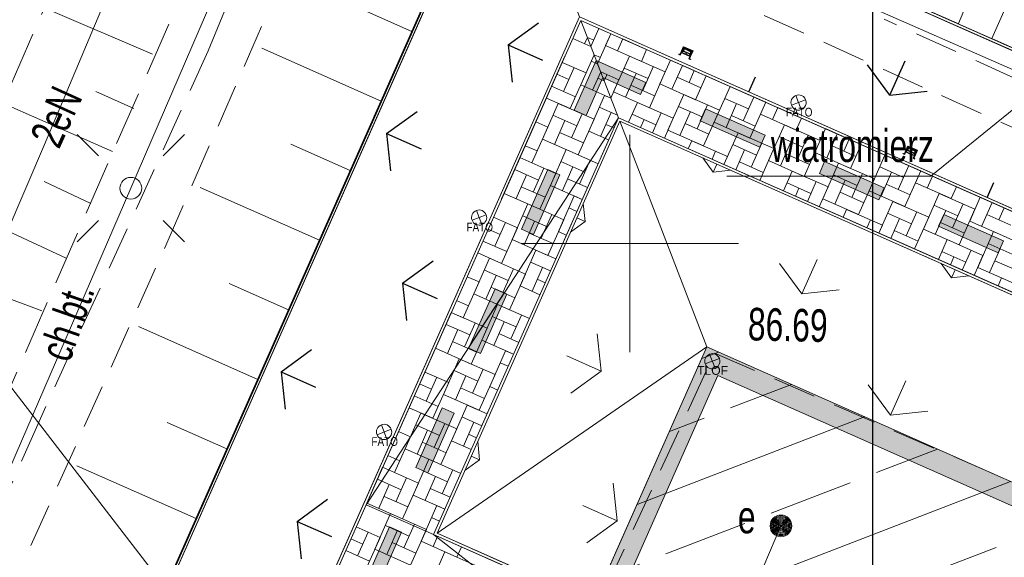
# Model space of a CAD drawing. Header units: metres. Extents: x -1013 to 1491576, y -5789570 to 1032.
# Tile 25 of 62: x -16 to 7, y 7 to 20. Entities that reach past the tile are written whole.
import ezdxf
from ezdxf.xclip import XClip

# ---------------------------------------------------------------- set-up
doc = ezdxf.new("R2010")
doc.units = ezdxf.units.M
doc.header["$MEASUREMENT"] = 0
doc.header["$XCLIPFRAME"] = 0
for name, pattern in [('2_BUBZ02', [1.75, 1.25, -0.5]), ('2_KTCR02', [1.5, 1, -0.5]), ('Kropki i Kreski', [7.2, 3.6, -1.8, 0, -1.8])]:
    doc.linetypes.add(name, pattern=pattern)
doc.layers.add('130-Z Teren', color=7, linetype='Continuous')
doc.layers.add('700-L Mapa 1_1000 dwg', color=7, linetype='Continuous')
for name, color, linetype, lineweight in [('130-Z Teren1', 7, 'Continuous', 13), ('130-Z Teren114', 113, 'Continuous', 25), ('130-Z Teren21', 37, 'Continuous', 5), ('130-Z Teren252', 70, 'Continuous', 13), ('130-Z Teren69', 41, 'Continuous', 13), ('130-Z Teren93', 254, 'Continuous', 13), ('130-Z Teren94', 9, 'Continuous', 13), ('310-W Oświetlenie1', 7, 'Continuous', 13), ('310-W Oświetlenie85', 1, 'Continuous', 25), ('450-K Belki21', 37, 'Continuous', 5), ('450-K Belki69', 41, 'Continuous', 13), ('703-L Płaszczyzny podejścia 2D3', 152, 'Continuous', 30), ('704-L Płaszczyzny podejścia 3D2', 4, 'Continuous', 20), ('704-L Płaszczyzny podejścia 3D38', 171, 'Continuous', 35), ('708-L Opisy_ numeracja obiektów85', 1, 'Continuous', 25), ('720-L Oznakowanie lądowiska1', 7, 'Continuous', 13), ('720-L Oznakowanie lądowiska253', 2, 'Continuous', 13), ('720-L Oznakowanie lądowiska91', 255, 'Continuous', 13), ('720-L Oznakowanie lądowiska94', 9, 'Continuous', 13), ('810-G Ogólne2', 4, 'Continuous', 20), ('ex_02_DXF_MZ_5_BUBZ_D_L_17', 9, 'Continuous', 18), ('ex_02_DXF_MZ_5_Dzialki7', 9, 'Continuous', 18), ('ex_02_DXF_MZ_5_KTCR_D_L_17', 9, 'Continuous', 18), ('ex_02_DXF_MZ_5_KTCR_E_T_17', 9, 'Continuous', 18), ('ex_02_DXF_MZ_5_Podzial_sekcyjny_krzyze7', 9, 'Continuous', 18), ('ex_02_DXF_MZ_5_RTPW_T_17', 9, 'Continuous', 18), ('ex_02_DXF_MZ_5_SUPE_D_L_31', 9, 'Continuous', 18), ('ex_02_DXF_MZ_5_SUPE_E_T_31', 9, 'Continuous', 18), ('ex_02_DXF_MZ_5_SUSM_D_T_07', 9, 'Continuous', 18), ('ex_02_DXF_MZ_5_SUSM_D_T_37', 9, 'Continuous', 18), ('ex_02_DXF_MZ_5_SUUE_D_T_97', 9, 'Continuous', 18), ('ex_02_DXF_MZ_5_SUUE_E_T_87', 9, 'Continuous', 18), ('ex_02_DXF_MZ_5_SUUI_E_T_37', 9, 'Continuous', 18)]:
    doc.layers.add(name, color=color, linetype=linetype, lineweight=lineweight)
doc.styles.add('STYL_AUTOMATYCZNY_1', font='arial.ttf', dxfattribs={"width": 0.7})
doc.styles.add('STYL_AUTOMATYCZNY_2', font='arial.ttf')
doc.styles.add('STYL_AUTOMATYCZNY_3', font='ARIALN.TTF')

# ---------------------------------------------------------------- blocks, each defined once
blk = doc.blocks.new('Rysunek_1_5', base_point=(-7447251.91, -5789835.327))
at = {"layer": 'ex_02_DXF_MZ_5_BUBZ_D_L_17', "color": 9, "linetype": '2_BUBZ02', "lineweight": 18}
for p, q in [((-17.546, 15.132), (-11.281, 29.568)), ((-22.82, -3.876), (-9.558, 26.527)), ((-9.558, 26.527), (30.427, 8.666))]:
    blk.add_line(p, q, dxfattribs=at)
at = {"layer": 'ex_02_DXF_MZ_5_BUBZ_D_L_17', "color": 9, "linetype": 'Continuous', "lineweight": 18}
for p, q in [((5.652, 19.74), (6.238, 21.107)), ((-12.895, 19.03), (-15.355, 20.086)), ((-13.329, 17.784), (-14.2, 18.169)), ((-13.816, 16.792), (-16.328, 17.899)), ((-14.319, 15.596), (-15.395, 16.1)), ((-14.889, 14.331), (-17.401, 15.506)), ((-15.442, 13.118), (-16.501, 13.519))]:
    blk.add_line(p, q, dxfattribs=at)
at = {"layer": 'ex_02_DXF_MZ_5_Dzialki7', "color": 9, "linetype": 'Continuous', "lineweight": 18}
blk.add_line((-28.59, 27.463), (-4.54, -3.697), dxfattribs=at)
at = {"layer": 'ex_02_DXF_MZ_5_KTCR_D_L_17', "color": 9, "linetype": '2_KTCR02', "lineweight": 18}
for p, q in [((-8.99, 25.584), (-11.616, 19.106)), ((-12.593, 14.629), (-8.381, 24.253)), ((-8.381, 24.253), (5.263, 18.08)), ((20.622, 12.273), (3.942, 19.842)), ((-11.616, 19.106), (-15.508, 10.574)), ((5.263, 18.08), (28.122, 7.801)), ((-20.617, -3.226), (-12.593, 14.629)), ((-6.234, -1.446), (0.041, 12.149)), ((0.041, 12.149), (13.604, 6.274)), ((-15.508, 10.574), (-19.318, 1.961))]:
    blk.add_line(p, q, dxfattribs=at)
at = {"layer": 'ex_02_DXF_MZ_5_Podzial_sekcyjny_krzyze7', "color": 9, "linetype": 'Continuous', "lineweight": 18}
for p, q in [((-1.91, 12.173), (-1.91, 17.173)), ((-4.41, 14.673), (0.59, 14.673))]:
    blk.add_line(p, q, dxfattribs=at)
at = {"layer": 'ex_02_DXF_MZ_5_SUPE_D_L_31', "color": 9, "linetype": 'Continuous', "lineweight": 18}
for p, q in [((-13.397, 15.945), (-9.067, 26.007)), ((-15.384, 16.951), (-13.043, 22.518)), ((0.807, 21.356), (10.176, 17.241)), ((-16.269, 14.885), (-15.384, 16.951)), ((-17.717, 5.954), (-13.397, 15.945)), ((-0.034, 4.418), (1.569, 8.17))]:
    blk.add_line(p, q, dxfattribs=at)
at = {"layer": 'ex_02_DXF_MZ_5_SUSM_D_T_07', "color": 9, "linetype": 'Continuous', "lineweight": 18}
for p, q in [((-14.139, 16.688), (-14.634, 17.183)), ((-12.654, 16.688), (-12.159, 17.183)), ((-14.139, 15.203), (-14.634, 14.708)), ((-12.654, 15.203), (-12.159, 14.708))]:
    blk.add_line(p, q, dxfattribs=at)
at = {"layer": 'ex_02_DXF_MZ_5_SUSM_D_T_37', "color": 9, "linetype": 'Continuous', "lineweight": 18}
blk.add_circle((-13.397, 15.945), 0.25, dxfattribs=at)
at = {"layer": 'ex_02_DXF_MZ_5_SUUE_D_T_97', "color": 9, "linetype": 'Continuous', "lineweight": 18}
for radius in [0.25, 0.225, 0.2, 0.175, 0.15, 0.125, 0.1, 0.075, 0.05, 0.025, 0.00715]:
    blk.add_circle((1.569, 8.17), radius, dxfattribs=at)
at = {"layer": 'ex_02_DXF_MZ_5_SUUI_E_T_37', "color": 9, "linetype": 'Continuous', "lineweight": 18}
for p in [(12.083, 21.965), (0.324, 16.226)]:
    blk.add_line(p, (5.019, 16.226), dxfattribs=at)
at = {"layer": 'ex_02_DXF_MZ_5_KTCR_E_T_17', "color": 9, "linetype": 'Continuous', "lineweight": 18, "insert": (-15.159, 12.027), "char_height": 0.75, "attachment_point": 4, "rotation": 70.6924, "style": 'STYL_AUTOMATYCZNY_1'}
blk.add_mtext('\\A1;{\\pql;\\fArial|b0|i0|c238|p0;\\W0.700000;ch.bt.}', dxfattribs=at)
at = {"layer": 'ex_02_DXF_MZ_5_RTPW_T_17', "color": 9, "linetype": 'Continuous', "lineweight": 18, "insert": (0.8, 12.434), "char_height": 0.75, "attachment_point": 7, "rotation": 358.683, "style": 'STYL_AUTOMATYCZNY_1'}
blk.add_mtext('\\A1;{\\pql;\\fArial|b0|i0|c238|p0;\\W0.700000;86.69}', dxfattribs=at)
at = {"layer": 'ex_02_DXF_MZ_5_SUPE_E_T_31', "color": 9, "linetype": 'Continuous', "lineweight": 18, "insert": (-15.389, 16.977), "char_height": 0.75, "attachment_point": 4, "rotation": 65.5731, "style": 'STYL_AUTOMATYCZNY_1'}
blk.add_mtext('\\A1;{\\pql;\\fArial|b0|i0|c238|p0;\\W0.700000;2eN }', dxfattribs=at)
at = {"layer": 'ex_02_DXF_MZ_5_SUUE_E_T_87', "color": 9, "linetype": 'Continuous', "lineweight": 18, "insert": (0.577, 8.368), "char_height": 0.75, "attachment_point": 4, "style": 'STYL_AUTOMATYCZNY_1'}
blk.add_mtext('\\A1;{\\pql;\\fArial|b0|i0|c238|p0;\\W0.700000;e}', dxfattribs=at)
at = {"layer": 'ex_02_DXF_MZ_5_SUUI_E_T_37', "color": 9, "linetype": 'Continuous', "lineweight": 18, "insert": (1.339, 16.539), "char_height": 0.75, "attachment_point": 7, "style": 'STYL_AUTOMATYCZNY_1'}
blk.add_mtext('\\A1;{\\pql;\\fArial|b0|i0|c238|p0;\\W0.700000;wiatromierz}', dxfattribs=at)
blk = doc.blocks.new('*X4')
at = {"layer": '130-Z Teren93', "color": 254, "linetype": 'Continuous', "lineweight": 13}
for p, q in [((-2.62, 19.626), (-2.806, 19.207)), ((-2.346, 19.504), (-2.653, 18.811)), ((-2.346, 19.504), (-2.468, 19.23)), ((-2.742, 19.352), (-2.886, 19.416)), ((-2.193, 19.108), (-2.072, 19.383)), ((-2.072, 19.383), (-1.523, 19.14)), ((-1.645, 18.865), (-2.468, 19.23)), ((-1.523, 19.14), (-1.645, 18.865)), ((-2.734, 19.02), (-2.589, 18.956)), ((-1.919, 18.987), (-2.284, 18.164)), ((-1.919, 18.987), (-1.096, 18.622)), ((-0.975, 18.897), (-1.218, 18.348)), ((-0.426, 18.654), (-0.975, 18.897)), ((-2.581, 18.624), (-2.162, 18.438)), ((-1.492, 18.47), (-2.041, 18.713)), ((-2.009, 18.043), (-1.766, 18.591)), ((-1.371, 18.744), (-1.614, 18.195)), ((-1.096, 18.622), (-1.461, 17.799)), ((-0.944, 18.227), (-0.7, 18.775)), ((-0.426, 18.654), (-0.548, 18.379)), ((-2.436, 18.56), (-2.5, 18.416)), ((-2.162, 18.438), (-2.348, 18.02)), ((-0.822, 18.501), (-0.273, 18.258)), ((-0.152, 18.532), (-0.395, 17.983)), ((0.671, 18.167), (-0.152, 18.532)), ((-1.461, 17.799), (-2.284, 18.164)), ((-1.888, 18.317), (-1.339, 18.074)), ((-0.395, 17.983), (-1.218, 18.348)), ((0.397, 18.289), (0.032, 17.466)), ((0.397, 18.289), (1.22, 17.924)), ((-1.735, 17.921), (-1.938, 17.464)), ((-1.735, 17.921), (-0.912, 17.556)), ((-0.669, 18.105), (-1.034, 17.282)), ((-0.669, 18.105), (0.154, 17.74)), ((0.824, 17.772), (0.275, 18.015)), ((0.945, 18.046), (0.702, 17.497)), ((1.22, 17.924), (0.855, 17.101)), ((1.22, 17.924), (1.098, 17.65)), ((-0.242, 17.588), (-0.791, 17.831)), ((-0.76, 17.161), (-0.517, 17.709)), ((-0.121, 17.862), (-0.364, 17.313)), ((0.154, 17.74), (-0.211, 16.918)), ((0.306, 17.345), (0.549, 17.893)), ((1.372, 17.528), (1.494, 17.803)), ((1.494, 17.803), (2.042, 17.56)), ((-1.308, 17.404), (-1.857, 17.647)), ((-1.663, 17.342), (-1.582, 17.525)), ((-1.187, 17.678), (-1.389, 17.221)), ((-0.912, 17.556), (-1.115, 17.099)), ((0.855, 17.101), (0.032, 17.466)), ((0.428, 17.619), (0.976, 17.376)), ((1.921, 17.285), (1.098, 17.65)), ((2.042, 17.56), (1.921, 17.285)), ((-0.211, 16.918), (-1.034, 17.282)), ((-0.638, 17.435), (-0.089, 17.192)), ((1.647, 17.407), (1.282, 16.584)), ((1.647, 17.407), (2.469, 17.042)), ((2.591, 17.317), (2.348, 16.768)), ((3.139, 17.074), (2.591, 17.317)), ((-0.485, 17.039), (-0.566, 16.856)), ((-0.485, 17.039), (0.338, 16.674)), ((0.581, 17.223), (0.257, 16.492)), ((0.581, 17.223), (1.403, 16.858)), ((2.074, 16.89), (1.525, 17.133)), ((1.556, 16.463), (1.799, 17.011)), ((2.195, 17.164), (1.952, 16.615)), ((2.469, 17.042), (2.105, 16.219)), ((2.622, 16.647), (2.865, 17.195)), ((3.139, 17.074), (3.018, 16.799)), ((0.063, 16.796), (-0.018, 16.613)), ((1.008, 16.706), (0.459, 16.949)), ((0.531, 16.37), (0.733, 16.827)), ((1.129, 16.98), (0.886, 16.431)), ((1.403, 16.858), (1.079, 16.127)), ((2.744, 16.921), (3.292, 16.678)), ((3.414, 16.952), (3.171, 16.403)), ((4.237, 16.587), (3.414, 16.952)), ((0.338, 16.674), (0.257, 16.492)), ((0.612, 16.553), (1.16, 16.31)), ((2.105, 16.219), (1.282, 16.584)), ((1.678, 16.737), (2.226, 16.494)), ((3.171, 16.403), (2.348, 16.768)), ((3.962, 16.709), (3.598, 15.886)), ((3.962, 16.709), (4.785, 16.344)), ((1.83, 16.341), (1.628, 15.884)), ((1.83, 16.341), (2.653, 15.976)), ((2.896, 16.525), (2.532, 15.702)), ((2.896, 16.525), (3.719, 16.16)), ((4.389, 16.192), (3.841, 16.435)), ((4.511, 16.466), (4.268, 15.917)), ((4.785, 16.344), (4.42, 15.521)), ((4.785, 16.344), (4.664, 16.07)), ((2.379, 16.098), (2.176, 15.641)), ((3.323, 16.008), (2.775, 16.251)), ((2.806, 15.581), (3.049, 16.129)), ((3.445, 16.282), (3.202, 15.733)), ((3.719, 16.16), (3.355, 15.338)), ((3.872, 15.765), (4.115, 16.313)), ((4.938, 15.948), (5.059, 16.223)), ((5.059, 16.223), (5.608, 15.98)), ((2.257, 15.824), (1.709, 16.067)), ((1.902, 15.762), (1.983, 15.945)), ((2.653, 15.976), (2.451, 15.519)), ((4.42, 15.521), (3.598, 15.886)), ((3.993, 16.039), (4.542, 15.796)), ((5.486, 15.705), (4.664, 16.07)), ((5.608, 15.98), (5.486, 15.705)), ((3.355, 15.338), (2.532, 15.702)), ((2.928, 15.855), (3.476, 15.612)), ((4.146, 15.643), (3.822, 14.912)), ((4.146, 15.643), (4.969, 15.278)), ((5.212, 15.827), (4.848, 15.004)), ((5.212, 15.827), (6.035, 15.462)), ((6.157, 15.737), (5.913, 15.188)), ((6.705, 15.494), (6.157, 15.737)), ((3.08, 15.459), (2.999, 15.276)), ((3.08, 15.459), (3.903, 15.094)), ((5.639, 15.31), (5.091, 15.553)), ((5.122, 14.883), (5.365, 15.431)), ((5.761, 15.584), (5.518, 15.035)), ((6.035, 15.462), (5.67, 14.639)), ((6.188, 15.067), (6.431, 15.615)), ((6.705, 15.494), (6.584, 15.219)), ((3.629, 15.216), (3.548, 15.033)), ((4.573, 15.126), (4.025, 15.369)), ((4.096, 14.79), (4.299, 15.247)), ((4.695, 15.4), (4.452, 14.851)), ((4.969, 15.278), (4.645, 14.547)), ((6.736, 14.823), (5.913, 15.188)), ((6.309, 15.341), (6.858, 15.098)), ((3.903, 15.094), (3.822, 14.912)), ((4.177, 14.973), (4.726, 14.73)), ((5.67, 14.639), (4.848, 15.004)), ((5.243, 15.157), (5.792, 14.914)), ((5.396, 14.761), (5.194, 14.304)), ((5.396, 14.761), (6.219, 14.396)), ((6.462, 14.945), (6.097, 14.122)), ((6.462, 14.945), (7.285, 14.58)), ((5.945, 14.518), (5.742, 14.061)), ((6.889, 14.428), (6.34, 14.671)), ((6.372, 14.001), (6.615, 14.549)), ((5.823, 14.244), (5.275, 14.487)), ((5.468, 14.182), (5.549, 14.365)), ((6.219, 14.396), (6.016, 13.939)), ((6.92, 13.758), (6.097, 14.122)), ((6.493, 14.275), (7.042, 14.032)), ((6.646, 13.879), (6.565, 13.696)), ((6.646, 13.879), (7.469, 13.514))]:
    blk.add_line(p, q, dxfattribs=at)
blk = doc.blocks.new('*X6')
at = {"layer": '130-Z Teren93', "color": 254, "linetype": 'Continuous', "lineweight": 13}
for p, q in [((-2.806, 19.207), (-3.225, 19.393)), ((-2.886, 19.416), (-2.95, 19.271)), ((-2.919, 18.601), (-3.468, 18.844)), ((-3.041, 18.327), (-2.734, 19.02)), ((-2.797, 18.875), (-2.653, 18.811)), ((-3.436, 18.174), (-3.193, 18.723)), ((-2.919, 18.601), (-3.284, 17.778)), ((-2.581, 18.624), (-2.766, 18.205)), ((-3.589, 18.57), (-3.315, 18.448)), ((-2.5, 18.416), (-2.645, 18.48)), ((-3.162, 18.053), (-3.711, 18.296)), ((-2.348, 18.02), (-3.041, 18.327)), ((-3.284, 17.778), (-3.832, 18.021)), ((-2.857, 17.261), (-2.492, 18.084)), ((-2.348, 18.02), (-2.492, 18.084)), ((-3.923, 17.077), (-3.558, 17.9)), ((-2.735, 17.535), (-3.558, 17.9)), ((-2.614, 17.809), (-2.195, 17.624)), ((-2.339, 17.688), (-2.582, 17.139)), ((-3.801, 17.351), (-4.075, 17.473)), ((-3.679, 17.626), (-3.131, 17.382)), ((-3.405, 17.504), (-3.648, 16.955)), ((-3.252, 17.108), (-3.009, 17.657)), ((-2.735, 17.535), (-3.1, 16.712)), ((-3.801, 17.351), (-4.166, 16.528)), ((-2.978, 16.987), (-3.527, 17.23)), ((-2.4, 17.058), (-2.857, 17.261)), ((-2.278, 17.333), (-2.461, 17.414)), ((-3.1, 16.712), (-3.923, 17.077)), ((-4.044, 16.803), (-4.318, 16.924)), ((-3.739, 16.011), (-3.374, 16.834)), ((-2.643, 16.51), (-3.374, 16.834)), ((-4.805, 15.827), (-4.44, 16.65)), ((-3.617, 16.285), (-4.44, 16.65)), ((-4.166, 16.528), (-4.44, 16.65)), ((-3.496, 16.56), (-2.947, 16.317)), ((-3.069, 16.042), (-2.825, 16.591)), ((-4.561, 16.376), (-4.013, 16.133)), ((-4.134, 15.858), (-3.891, 16.407)), ((-3.221, 16.438), (-3.464, 15.89)), ((-4.287, 16.254), (-4.53, 15.706)), ((-3.617, 16.285), (-3.982, 15.462)), ((-2.886, 15.961), (-3.343, 16.164)), ((-3.86, 15.737), (-4.409, 15.98)), ((-3.007, 15.687), (-3.739, 16.011)), ((-3.982, 15.462), (-4.805, 15.827)), ((-3.555, 14.945), (-3.19, 15.768)), ((-3.007, 15.687), (-3.19, 15.768)), ((-4.621, 14.761), (-4.256, 15.584)), ((-3.433, 15.219), (-4.256, 15.584)), ((-3.312, 15.494), (-3.129, 15.413)), ((-4.499, 15.035), (-5.048, 15.279)), ((-4.377, 15.31), (-3.829, 15.067)), ((-4.103, 15.188), (-4.346, 14.64)), ((-3.95, 14.792), (-3.707, 15.341)), ((-3.433, 15.219), (-3.798, 14.397)), ((-5.169, 15.004), (-4.895, 14.883)), ((-5.016, 14.608), (-4.773, 15.157)), ((-4.499, 15.035), (-4.864, 14.213)), ((-3.798, 14.397), (-4.621, 14.761)), ((-3.676, 14.671), (-4.225, 14.914)), ((-3.372, 14.864), (-3.555, 14.945)), ((-4.742, 14.487), (-5.291, 14.73)), ((-4.437, 13.695), (-4.072, 14.518)), ((-3.615, 14.316), (-4.072, 14.518)), ((-5.503, 13.511), (-5.138, 14.334)), ((-4.864, 14.213), (-5.412, 14.456)), ((-4.315, 13.97), (-5.138, 14.334)), ((-5.259, 14.06), (-4.711, 13.817)), ((-4.832, 13.543), (-4.589, 14.091)), ((-4.194, 14.244), (-3.736, 14.041)), ((-3.919, 14.122), (-4.162, 13.574)), ((-5.381, 13.786), (-5.655, 13.907)), ((-4.985, 13.938), (-5.228, 13.39)), ((-4.315, 13.97), (-4.68, 13.147)), ((-3.858, 13.767), (-4.041, 13.848)), ((-5.381, 13.786), (-5.746, 12.963)), ((-4.558, 13.421), (-5.107, 13.664)), ((-3.98, 13.493), (-4.437, 13.695)), ((-4.68, 13.147), (-5.503, 13.511)), ((-5.624, 13.237), (-5.898, 13.359)), ((-5.319, 12.445), (-4.954, 13.268)), ((-4.223, 12.944), (-4.954, 13.268)), ((-6.385, 12.261), (-6.02, 13.084)), ((-5.197, 12.72), (-6.02, 13.084)), ((-5.746, 12.963), (-6.02, 13.084)), ((-5.076, 12.994), (-4.527, 12.751)), ((-4.649, 12.477), (-4.405, 13.025)), ((-6.141, 12.81), (-5.593, 12.567)), ((-5.714, 12.293), (-5.471, 12.841)), ((-5.197, 12.72), (-5.562, 11.897)), ((-4.801, 12.872), (-5.044, 12.324)), ((-5.867, 12.689), (-6.11, 12.14)), ((-4.466, 12.396), (-4.923, 12.598)), ((-5.562, 11.897), (-6.385, 12.261)), ((-5.44, 12.171), (-5.989, 12.414)), ((-4.587, 12.121), (-5.319, 12.445)), ((-6.201, 11.196), (-5.836, 12.018)), ((-5.013, 11.654), (-5.836, 12.018)), ((-5.135, 11.38), (-4.77, 12.202)), ((-4.587, 12.121), (-4.77, 12.202)), ((-4.892, 11.928), (-4.709, 11.847)), ((-6.079, 11.47), (-6.628, 11.713)), ((-6.596, 11.043), (-6.353, 11.591)), ((-5.957, 11.744), (-5.409, 11.501)), ((-5.683, 11.623), (-5.926, 11.074)), ((-5.53, 11.227), (-5.287, 11.775)), ((-5.013, 11.654), (-5.378, 10.831)), ((-6.749, 11.439), (-6.475, 11.317)), ((-6.079, 11.47), (-6.444, 10.647)), ((-5.256, 11.105), (-5.805, 11.348)), ((-4.952, 11.298), (-5.135, 11.38)), ((-6.322, 10.921), (-6.871, 11.164)), ((-5.378, 10.831), (-6.201, 11.196)), ((-6.444, 10.647), (-6.992, 10.89)), ((-6.017, 10.13), (-5.652, 10.953)), ((-5.195, 10.75), (-5.652, 10.953)), ((-7.083, 9.946), (-6.718, 10.769)), ((-5.895, 10.404), (-6.718, 10.769)), ((-5.774, 10.678), (-5.316, 10.476)), ((-6.839, 10.494), (-6.291, 10.251)), ((-6.412, 9.977), (-6.169, 10.525)), ((-5.499, 10.557), (-5.742, 10.008)), ((-6.961, 10.22), (-7.326, 9.397)), ((-6.961, 10.22), (-7.235, 10.342)), ((-6.565, 10.373), (-6.808, 9.824)), ((-5.895, 10.404), (-6.26, 9.581)), ((-5.438, 10.201), (-5.621, 10.282)), ((-6.138, 9.855), (-6.687, 10.098)), ((-5.56, 9.927), (-6.017, 10.13)), ((-7.204, 9.671), (-7.478, 9.793)), ((-6.26, 9.581), (-7.083, 9.946)), ((-6.899, 8.88), (-6.534, 9.703)), ((-5.803, 9.379), (-6.534, 9.703)), ((-7.965, 8.696), (-7.6, 9.519)), ((-6.777, 9.154), (-7.6, 9.519)), ((-7.326, 9.397), (-7.6, 9.519)), ((-6.656, 9.428), (-6.107, 9.185)), ((-6.381, 9.307), (-6.624, 8.758)), ((-6.229, 8.911), (-5.985, 9.46)), ((-7.721, 9.244), (-7.173, 9.001)), ((-7.447, 9.123), (-7.69, 8.574)), ((-7.294, 8.727), (-7.051, 9.276)), ((-6.777, 9.154), (-7.142, 8.331)), ((-7.02, 8.606), (-7.569, 8.849)), ((-6.167, 8.556), (-6.899, 8.88)), ((-6.046, 8.83), (-6.503, 9.033)), ((-7.142, 8.331), (-7.965, 8.696)), ((-6.715, 7.814), (-6.35, 8.637)), ((-6.167, 8.556), (-6.35, 8.637)), ((-7.781, 7.63), (-7.416, 8.453)), ((-6.593, 8.088), (-7.416, 8.453)), ((-7.538, 8.179), (-6.989, 7.935)), ((-7.11, 7.661), (-6.867, 8.21)), ((-6.472, 8.362), (-6.289, 8.281)), ((-7.659, 7.904), (-8.208, 8.147)), ((-8.176, 7.477), (-7.933, 8.026)), ((-7.263, 8.057), (-7.506, 7.508)), ((-6.593, 8.088), (-6.958, 7.265)), ((-8.329, 7.873), (-8.055, 7.752)), ((-7.659, 7.904), (-8.024, 7.081)), ((-6.836, 7.54), (-7.385, 7.783)), ((-5.892, 7.449), (-6.715, 7.814)), ((-6.336, 7.928), (-6.44, 7.692)), ((-7.902, 7.356), (-8.451, 7.599)), ((-6.958, 7.265), (-7.781, 7.63)), ((-6.531, 6.748), (-6.166, 7.571)), ((-5.343, 7.206), (-6.166, 7.571)), ((-5.787, 7.685), (-5.892, 7.449))]:
    blk.add_line(p, q, dxfattribs=at)

msp = doc.modelspace()

# ---------------------------------------------------------------- hatches: boundary and pattern name
at = {"layer": '130-Z Teren114', "linetype": 'Continuous', "lineweight": 25}
h = msp.add_hatch(dxfattribs=at)
h.set_pattern_fill('trawa_0001', color=113, style=0, pattern_type=2)
h.set_pattern_definition([(336.1, (-9.575, 8.27), (2.4308, 5.4856), [0.866, -2.5981]), (336.1, (-9.207, 4.825), (2.4308, 5.4856), [0.866, -2.5981]), (276.1, (-9.575, 8.27), (5.966, 0.6377), [0.866, -2.5981]), (276.1, (-6.408, 6.8664), (5.966, 0.6377), [0.866, -2.5981]), (36.1, (-9.575, 8.27), (-3.5352, 4.8479), [0.866, -2.5981]), (36.1, (-6.408, 6.8664), (-3.5352, 4.8479), [0.866, -2.5981])])
h.paths.add_polyline_path([(-13.814, -4.356), (-3.07, 19.891), (-4.765, 24.284), (-18.207, -6.051)])
h = msp.add_hatch(dxfattribs=at)
h.set_pattern_fill('trawa_0001', color=113, style=0, pattern_type=2)
h.set_pattern_definition([(66.1, (9.556, 15.652), (-5.4856, 2.4308), [0.866, -2.5981]), (66.1, (13.0004, 16.0203), (-5.4856, 2.4308), [0.866, -2.5981]), (6.1, (9.556, 15.652), (-0.6377, 5.966), [0.866, -2.5981]), (6.1, (10.959, 18.819), (-0.6377, 5.966), [0.866, -2.5981]), (126.1, (9.556, 15.652), (4.8479, 3.5352), [0.866, -2.5981]), (126.1, (10.959, 18.819), (4.8479, 3.5352), [0.866, -2.5981])])
h.paths.add_polyline_path([(-3.07, 19.891), (21.177, 9.146), (25.57, 10.841), (-4.765, 24.284)])
at = {"layer": '130-Z Teren252', "linetype": 'Continuous', "lineweight": 13}
h = msp.add_hatch(dxfattribs=at)
h.set_pattern_fill('trawa_0001', color=70, style=0, pattern_type=2)
h.set_pattern_definition([(156.1, (-5.004, 6.244), (2.4308, 5.4856), [0.866, -2.5981]), (156.1, (-5.372, 9.6886), (2.4308, 5.4856), [0.866, -2.598]), (96.1, (-5.004, 6.244), (5.966, 0.6377), [0.866, -2.5981]), (96.1, (-8.171, 7.6475), (5.966, 0.6377), [0.866, -2.5981]), (216.1, (-5.004, 6.244), (-3.5352, 4.848), [0.866, -2.5981]), (216.1, (-8.171, 7.6475), (-3.5352, 4.848), [0.866, -2.5981])])
h.paths.add_polyline_path([(-6.348, 7.999), (-2.746, 6.403), (-0.137, 12.291), (-2.143, 17.489)])
h = msp.add_hatch(dxfattribs=at)
h.set_pattern_fill('trawa_0001', color=70, style=0, pattern_type=2)
h.set_pattern_definition([(66.1, (7.53, 11.081), (-5.4856, 2.4308), [0.866, -2.5981]), (66.1, (10.975, 11.449), (-5.4856, 2.4308), [0.866, -2.5981]), (6.1, (7.53, 11.081), (-0.6377, 5.966), [0.866, -2.5981]), (6.1, (8.9336, 14.248), (-0.6377, 5.966), [0.866, -2.5981]), (126.1, (7.53, 11.081), (4.848, 3.5352), [0.866, -2.5981]), (126.1, (8.9336, 14.248), (4.848, 3.5352), [0.866, -2.5981])])
h.paths.add_polyline_path([(-0.137, 12.291), (13.577, 6.214), (18.775, 8.22), (-2.143, 17.489)])
at = {"layer": '130-Z Teren93', "linetype": 'Continuous', "lineweight": 13}
h = msp.add_hatch(dxfattribs=at)
h.set_pattern_fill('Beton_zbrojony_0001', color=254, style=0, pattern_type=2)
h.set_pattern_definition([(21.1, (3.6815, 2.3954), (-0.93603, 2.42567), []), (21.1, (3.2135, 3.6082), (-0.93603, 2.42567), [1.95, -0.65])])
h.paths.add_polyline_path([(-0.137, 12.291), (-3.175, 5.434), (-6.214, -1.423), (7.5, -7.5), (10.538, -0.643), (13.577, 6.214)])
at = {"layer": '720-L Oznakowanie lądowiska253', "linetype": 'Continuous', "lineweight": 13}
msp.add_hatch(color=2, dxfattribs=at).paths.add_polyline_path([(-3.175, 5.434), (-2.718, 5.231), (0.118, 11.631), (12.917, 5.959), (10.081, -0.44), (10.538, -0.643), (13.577, 6.214), (-0.137, 12.291)])
at = {"layer": '720-L Oznakowanie lądowiska91', "linetype": 'Continuous', "lineweight": 13}
for points in [[(-2.683, 18.888), (-3.189, 17.745), (-2.915, 17.623), (-2.53, 18.492), (-1.661, 18.107), (-1.54, 18.381)], [(1.203, 17.166), (-0.168, 17.774), (-0.29, 17.499), (1.081, 16.892)], [(3.946, 15.951), (2.574, 16.558), (2.453, 16.284), (3.824, 15.676)], [(-4.404, 15.002), (-4.13, 14.881), (-3.522, 16.252), (-3.797, 16.374)], [(6.689, 14.735), (5.317, 15.343), (5.196, 15.069), (6.567, 14.461)], [(-5.62, 12.259), (-5.346, 12.138), (-4.738, 13.509), (-4.801, 13.537), (-5.012, 13.631), (-5.59, 12.327)], [(-6.835, 9.517), (-6.561, 9.395), (-5.953, 10.766), (-6.227, 10.888)], [(-7.443, 8.145), (-8.051, 6.774), (-7.776, 6.652), (-7.169, 8.024)]]:
    msp.add_hatch(color=8, dxfattribs=at).paths.add_polyline_path(points)

# ---------------------------------------------------------------- linework, layer by layer
at = {"layer": '130-Z Teren1', "color": 7, "linetype": 'Continuous', "lineweight": 13, "flags": 128}
for points in [[(-13.814, -4.356), (-3.07, 19.891), (-4.765, 24.284), (-18.207, -6.051)], [(-3.07, 19.891), (-4.765, 24.284), (25.57, 10.841), (21.177, 9.146)], [(-7.982, 8.657), (-3.039, 19.811), (-2.173, 17.568), (-6.427, 7.969), (-2.77, 6.348), (-3.175, 5.434), (-3.581, 4.52), (-7.238, 6.14), (-11.491, -3.46), (-13.734, -4.325), (-8.792, 6.829)], [(-2.173, 17.568), (18.854, 8.25), (21.097, 9.116), (-3.039, 19.811)], [(-6.348, 7.999), (-2.143, 17.489), (-0.137, 12.291), (-2.746, 6.403)], [(-0.137, 12.291), (-2.143, 17.489), (18.775, 8.22), (13.577, 6.214)], [(-0.137, 12.291), (-3.175, 5.434), (-6.214, -1.423), (7.5, -7.5), (10.538, -0.643), (13.577, 6.214)]]:
    msp.add_lwpolyline(points, close=True, dxfattribs=at)
at = {"layer": '130-Z Teren1', "color": 7, "linetype": 'Continuous', "lineweight": 13}
for points in [[(6.421, 19.393), (7.029, 20.764)], [(-6.926, 19.556), (-8.297, 20.164)], [(-7.636, 17.954), (-10.378, 19.169)], [(-8.346, 16.351), (-9.717, 16.959)], [(-9.056, 14.749), (-11.799, 15.964)], [(-9.766, 13.147), (-11.137, 13.754)], [(-10.476, 11.544), (-13.219, 12.76)], [(-11.186, 9.942), (-12.557, 10.55)], [(-11.896, 8.34), (-14.639, 9.555)]]:
    msp.add_lwpolyline(points, dxfattribs=at)
at = {"layer": '130-Z Teren21', "color": 37, "linetype": 'Continuous', "lineweight": 5}
for p, q in [((-13.814, -4.356), (-3.07, 19.891)), ((-13.734, -4.325), (-3.039, 19.811)), ((-3.07, 19.891), (21.177, 9.146)), ((-3.039, 19.811), (21.097, 9.116)), ((-2.173, 17.568), (-6.427, 7.969)), ((-2.143, 17.489), (-6.348, 7.999)), ((-2.173, 17.568), (18.854, 8.25)), ((-2.143, 17.489), (18.775, 8.22)), ((-6.427, 7.969), (-2.77, 6.348)), ((-6.348, 7.999), (-2.746, 6.403))]:
    msp.add_line(p, q, dxfattribs=at)
at = {"layer": '130-Z Teren69', "color": 41, "linetype": 'Kropki i Kreski', "lineweight": 13}
for p, q in [((-13.734, -4.325), (-3.039, 19.811)), ((-3.039, 19.811), (21.097, 9.116)), ((-6.427, 7.969), (-2.173, 17.568)), ((-2.173, 17.568), (18.854, 8.25)), ((-6.427, 7.969), (-2.77, 6.348))]:
    msp.add_line(p, q, dxfattribs=at)
at = {"layer": '130-Z Teren94', "color": 9, "linetype": 'Continuous', "lineweight": 13}
for p, q in [((-7.982, 8.657), (-2.173, 17.568)), ((-6.348, 7.999), (-0.137, 12.291)), ((-7.982, 8.657), (-6.427, 7.969)), ((-3.175, 5.434), (-6.427, 7.969))]:
    msp.add_line(p, q, dxfattribs=at)
at = {"layer": '310-W Oświetlenie1', "color": 7, "linetype": 'Continuous', "lineweight": 13}
for p, q in [((2.137, 17.981), (1.811, 17.855)), ((1.911, 18.081), (2.037, 17.755)), ((-5.442, 15.433), (-5.316, 15.107)), ((-5.216, 15.333), (-5.543, 15.207)), ((0.154, 12.024), (-0.173, 11.898)), ((-0.073, 12.124), (0.053, 11.798)), ((-7.63, 10.496), (-7.504, 10.17)), ((-7.404, 10.396), (-7.73, 10.27))]:
    msp.add_line(p, q, dxfattribs=at)
at = {"layer": '310-W Oświetlenie1', "color": 7, "linetype": 'Continuous', "lineweight": 13, "flags": 128}
for points in [[(1.903, 17.758, -1), (2.045, 18.078, -1)], [(-5.45, 15.11, -1), (-5.309, 15.43, -1)], [(-0.081, 11.801, -1), (0.061, 12.121, -1)], [(-7.638, 10.173, -1), (-7.496, 10.493, -1)]]:
    msp.add_lwpolyline(points, format="xyb", close=True, dxfattribs=at)
at = {"layer": '310-W Oświetlenie85', "color": 1, "linetype": 'Continuous', "lineweight": 25}
for p, q in [((-0.755, 19.02), (-0.731, 19.074)), ((-0.728, 19.072), (-0.753, 19.016)), ((-0.731, 19.074), (-0.674, 19.202)), ((-0.519, 18.98), (-0.731, 19.074)), ((-0.731, 19.074), (-0.728, 19.072)), ((-0.679, 19.182), (-0.726, 19.075)), ((-0.726, 19.075), (-0.716, 19.071)), ((-0.718, 19.068), (-0.681, 19.151)), ((-0.678, 19.149), (-0.713, 19.07)), ((-0.713, 19.07), (-0.623, 19.03)), ((-0.688, 19.126), (-0.677, 19.15)), ((-0.68, 19.123), (-0.688, 19.126)), ((-0.47, 19.089), (-0.682, 19.183)), ((-0.681, 19.151), (-0.678, 19.149)), ((-0.67, 19.147), (-0.68, 19.123)), ((-0.668, 19.146), (-0.679, 19.122)), ((-0.466, 19.099), (-0.678, 19.193)), ((-0.677, 19.15), (-0.67, 19.147)), ((-0.674, 19.202), (-0.462, 19.108)), ((-0.672, 19.1), (-0.622, 19.078)), ((-0.671, 19.102), (-0.605, 19.073)), ((-0.582, 19.124), (-0.648, 19.154)), ((-0.581, 19.126), (-0.647, 19.156)), ((-0.621, 19.075), (-0.623, 19.071)), ((-0.623, 19.071), (-0.608, 19.065)), ((-0.621, 19.075), (-0.621, 19.075)), ((-0.593, 19.058), (-0.608, 19.065)), ((-0.538, 19.043), (-0.605, 19.073)), ((-0.592, 19.062), (-0.593, 19.058)), ((-0.592, 19.062), (-0.592, 19.062)), ((-0.539, 19.041), (-0.588, 19.063)), ((-0.582, 19.124), (-0.515, 19.095)), ((-0.581, 19.126), (-0.514, 19.097)), ((-0.498, 19.07), (-0.534, 18.99)), ((-0.532, 18.986), (-0.495, 19.068)), ((-0.474, 19.091), (-0.521, 18.985)), ((-0.462, 19.108), (-0.519, 18.98)), ((-0.508, 19.075), (-0.518, 19.051)), ((-0.506, 19.074), (-0.517, 19.05)), ((-0.517, 19.05), (-0.509, 19.047)), ((-0.509, 19.047), (-0.499, 19.071)), ((-0.499, 19.071), (-0.506, 19.074)), ((-0.495, 19.068), (-0.498, 19.07)), ((-0.784, 19.03), (-0.783, 19.033)), ((-0.753, 19.016), (-0.784, 19.03)), ((-0.783, 19.033), (-0.755, 19.02)), ((-0.534, 18.99), (-0.623, 19.03)), ((-0.547, 18.925), (-0.522, 18.981)), ((-0.516, 18.911), (-0.547, 18.925)), ((-0.519, 18.98), (-0.543, 18.926)), ((-0.543, 18.926), (-0.515, 18.914)), ((-0.521, 18.985), (-0.531, 18.989)), ((-0.522, 18.981), (-0.519, 18.98)), ((-0.515, 18.914), (-0.516, 18.911)), ((4.411, 16.731), (4.435, 16.785)), ((4.437, 16.783), (4.412, 16.727)), ((4.435, 16.785), (4.491, 16.913)), ((4.647, 16.691), (4.435, 16.785)), ((4.435, 16.785), (4.437, 16.783)), ((4.487, 16.893), (4.44, 16.786)), ((4.44, 16.786), (4.449, 16.782)), ((4.448, 16.779), (4.484, 16.862)), ((4.487, 16.86), (4.452, 16.781)), ((4.452, 16.781), (4.542, 16.741)), ((4.478, 16.837), (4.489, 16.861)), ((4.485, 16.834), (4.478, 16.837)), ((4.695, 16.8), (4.483, 16.894)), ((4.484, 16.862), (4.487, 16.86)), ((4.496, 16.858), (4.485, 16.834)), ((4.699, 16.81), (4.487, 16.904)), ((4.498, 16.857), (4.487, 16.833)), ((4.489, 16.861), (4.496, 16.858)), ((4.491, 16.913), (4.704, 16.819)), ((4.494, 16.811), (4.543, 16.789)), ((4.495, 16.813), (4.561, 16.784)), ((4.585, 16.837), (4.518, 16.867)), ((4.584, 16.835), (4.518, 16.865)), ((4.545, 16.786), (4.543, 16.782)), ((4.543, 16.782), (4.557, 16.776)), ((4.545, 16.786), (4.545, 16.786)), ((4.572, 16.769), (4.557, 16.776)), ((4.627, 16.754), (4.561, 16.784)), ((4.574, 16.773), (4.572, 16.769)), ((4.574, 16.773), (4.574, 16.773)), ((4.627, 16.752), (4.577, 16.774)), ((4.584, 16.835), (4.65, 16.806)), ((4.585, 16.837), (4.651, 16.808)), ((4.667, 16.781), (4.632, 16.701)), ((4.634, 16.697), (4.67, 16.779)), ((4.692, 16.802), (4.644, 16.696)), ((4.704, 16.819), (4.647, 16.691)), ((4.658, 16.786), (4.647, 16.762)), ((4.66, 16.785), (4.649, 16.761)), ((4.656, 16.758), (4.667, 16.782)), ((4.667, 16.782), (4.66, 16.785)), ((4.67, 16.779), (4.667, 16.781)), ((4.382, 16.741), (4.383, 16.744)), ((4.412, 16.727), (4.382, 16.741)), ((4.383, 16.744), (4.411, 16.731)), ((4.632, 16.701), (4.542, 16.741)), ((4.619, 16.636), (4.644, 16.692)), ((4.65, 16.622), (4.619, 16.636)), ((4.647, 16.691), (4.623, 16.637)), ((4.623, 16.637), (4.651, 16.625)), ((4.644, 16.696), (4.635, 16.7)), ((4.644, 16.692), (4.647, 16.691)), ((4.649, 16.761), (4.656, 16.758)), ((4.651, 16.625), (4.65, 16.622))]:
    msp.add_line(p, q, dxfattribs=at)
for centre, radius, start, end in [((-0.665, 19.116), 0.0169, 156.1008, 246.1008), ((-0.665, 19.116), 0.015, 156.1008, 246.1008), ((-0.654, 19.14), 0.0169, 66.1008, 156.1008), ((-0.654, 19.14), 0.015, 66.1008, 156.1008), ((-0.623, 19.076), 0.00234, 336.1008, 66.1008), ((-0.589, 19.061), 0.00234, 66.1008, 156.1008), ((-0.532, 19.057), 0.0169, 246.1008, 336.1008), ((-0.532, 19.057), 0.015, 246.1008, 336.1008), ((-0.521, 19.081), 0.015, 336.1008, 66.1008), ((-0.521, 19.081), 0.0169, 336.1008, 66.1008), ((4.501, 16.827), 0.0169, 156.1008, 246.1008), ((4.501, 16.827), 0.015, 156.1008, 246.1008), ((4.511, 16.851), 0.0169, 66.1008, 156.1008), ((4.511, 16.851), 0.015, 66.1008, 156.1008), ((4.542, 16.787), 0.00234, 336.1008, 66.1008), ((4.576, 16.772), 0.00234, 66.1008, 156.1008), ((4.644, 16.792), 0.015, 336.1008, 66.1008), ((4.644, 16.792), 0.0169, 336.1008, 66.1008), ((4.634, 16.768), 0.015, 246.1008, 336.1008), ((4.634, 16.768), 0.0169, 246.1008, 336.1008)]:
    msp.add_arc(centre, radius, start, end, dxfattribs=at)
for p in [(-0.672, 19.1), (-0.671, 19.102), (-0.67, 19.147), (-0.668, 19.146), (-0.539, 19.041), (-0.538, 19.043), (-0.508, 19.075), (-0.506, 19.074), (4.494, 16.811), (4.495, 16.813), (4.496, 16.858), (4.498, 16.857), (4.658, 16.786), (4.66, 16.785), (4.627, 16.754), (4.627, 16.752)]:
    msp.add_point(p, dxfattribs=at)
at = {"layer": '450-K Belki21', "color": 37, "linetype": 'Continuous', "lineweight": 5}
for p, q in [((-18.286, -6.082), (-4.796, 24.363)), ((-18.207, -6.051), (-4.765, 24.284)), ((25.649, 10.872), (-4.796, 24.363)), ((25.57, 10.841), (-4.765, 24.284))]:
    msp.add_line(p, q, dxfattribs=at)
at = {"layer": '450-K Belki69', "color": 41, "linetype": 'Kropki i Kreski', "lineweight": 13}
for p in [(-18.286, -6.082), (25.649, 10.872)]:
    msp.add_line(p, (-4.796, 24.363), dxfattribs=at)
at = {"layer": '703-L Płaszczyzny podejścia 2D3', "color": 152, "linetype": 'Continuous', "lineweight": 30}
msp.add_line((3.682, 2.395), (3.682, 1031.954), dxfattribs=at)
msp.add_circle((8.227, 10.355), 1021.659, dxfattribs=at)
at = {"layer": '704-L Płaszczyzny podejścia 3D2', "color": 4, "linetype": 'Continuous', "lineweight": 20, "flags": 128}
msp.add_lwpolyline([(25.649, 10.872), (-4.796, 24.363)], dxfattribs=at)
at = {"layer": '704-L Płaszczyzny podejścia 3D38', "color": 171, "linetype": 'Continuous', "lineweight": 35, "flags": 128}
msp.add_lwpolyline([(-4.796, 24.363), (-18.286, -6.082)], dxfattribs=at)
at = {"layer": '720-L Oznakowanie lądowiska1', "color": 7, "linetype": 'Continuous', "lineweight": 13, "flags": 128}
for points in [[(-2.683, 18.888), (-3.189, 17.745), (-2.915, 17.623), (-2.53, 18.492), (-1.661, 18.107), (-1.54, 18.381)], [(1.203, 17.166), (1.081, 16.892), (-0.29, 17.499), (-0.168, 17.774)], [(3.946, 15.951), (3.824, 15.676), (2.453, 16.284), (2.574, 16.558)], [(-4.404, 15.002), (-4.13, 14.881), (-3.522, 16.252), (-3.797, 16.374)], [(6.689, 14.735), (6.567, 14.461), (5.196, 15.069), (5.317, 15.343)], [(-5.62, 12.259), (-5.346, 12.138), (-4.738, 13.509), (-4.801, 13.537), (-5.012, 13.631), (-5.59, 12.327)], [(-3.175, 5.434), (-2.718, 5.231), (0.118, 11.631), (12.917, 5.959), (10.081, -0.44), (10.538, -0.643), (13.577, 6.214), (-0.137, 12.291)], [(-6.835, 9.517), (-6.561, 9.395), (-5.953, 10.766), (-6.227, 10.888)], [(-7.443, 8.145), (-7.169, 8.024), (-7.776, 6.652), (-8.051, 6.774)]]:
    msp.add_lwpolyline(points, close=True, dxfattribs=at)
at = {"layer": '720-L Oznakowanie lądowiska94', "color": 9, "linetype": 'Continuous', "lineweight": 13}
for p, q in [((-2.683, 18.888), (-2.53, 18.492)), ((-4.801, 13.537), (-5.59, 12.327))]:
    msp.add_line(p, q, dxfattribs=at)
at = {"layer": '810-G Ogólne2', "color": 4, "linetype": 'Continuous', "lineweight": 20}
msp.add_lwpolyline([(-18.286, -6.082), (-4.796, 24.363), (25.649, 10.872), (12.159, -19.572)], close=True, dxfattribs=at)

# ---------------------------------------------------------------- block references
at = {"layer": '130-Z Teren', "color": 7, "lineweight": 13}
for name in ['*X4', '*X6']:
    msp.add_blockref(name, (0, 0), dxfattribs=at)
at = {"layer": '700-L Mapa 1_1000 dwg', "color": 52, "linetype": 'Continuous', "lineweight": 25}
ref = msp.add_blockref('Rysunek_1_5', (-7447251.91, -5789835.327), dxfattribs=at)
XClip(ref).set_block_clipping_path([(-454.4097296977, -337.82710067), (350.5902703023, 167.17289933)])

# ---------------------------------------------------------------- texts
at = {"layer": '310-W Oświetlenie1', "color": 7, "lineweight": 13, "char_height": 0.2, "attachment_point": 6}
for s, insert, style in [('\\A1;{\\pqr;\\fArial Narrow|b0|i0|c238|p0;\\W1.000000;FATO}', (2.293, 17.696), 'STYL_AUTOMATYCZNY_3'), ('\\A1;{\\pqr;\\fArial Narrow|b0|i0|c238|p0;\\W1.000000;FATO}', (-5.06, 15.048), 'STYL_AUTOMATYCZNY_3'), ('\\A1;{\\pqr;\\fArial|b0|i0|c238|p0;\\W1.000000;TLOF}', (0.351, 11.747), 'STYL_AUTOMATYCZNY_2'), ('\\A1;{\\pqr;\\fArial Narrow|b0|i0|c238|p0;\\W1.000000;FATO}', (-7.248, 10.111), 'STYL_AUTOMATYCZNY_3')]:
    msp.add_mtext(s, dxfattribs=dict(at, insert=insert, style=style))
at = {"layer": '708-L Opisy_ numeracja obiektów85', "color": 1, "linetype": 'Continuous', "lineweight": 25, "insert": (-0.979, 20.222), "char_height": 2.5, "attachment_point": 7, "style": 'STYL_AUTOMATYCZNY_3'}
msp.add_mtext('\\A1;{\\pql;\\fArial Narrow|b0|i0|c238|p0;\\W1.000000;i_WKW}', dxfattribs=at)

doc.saveas('drawing.dxf')
